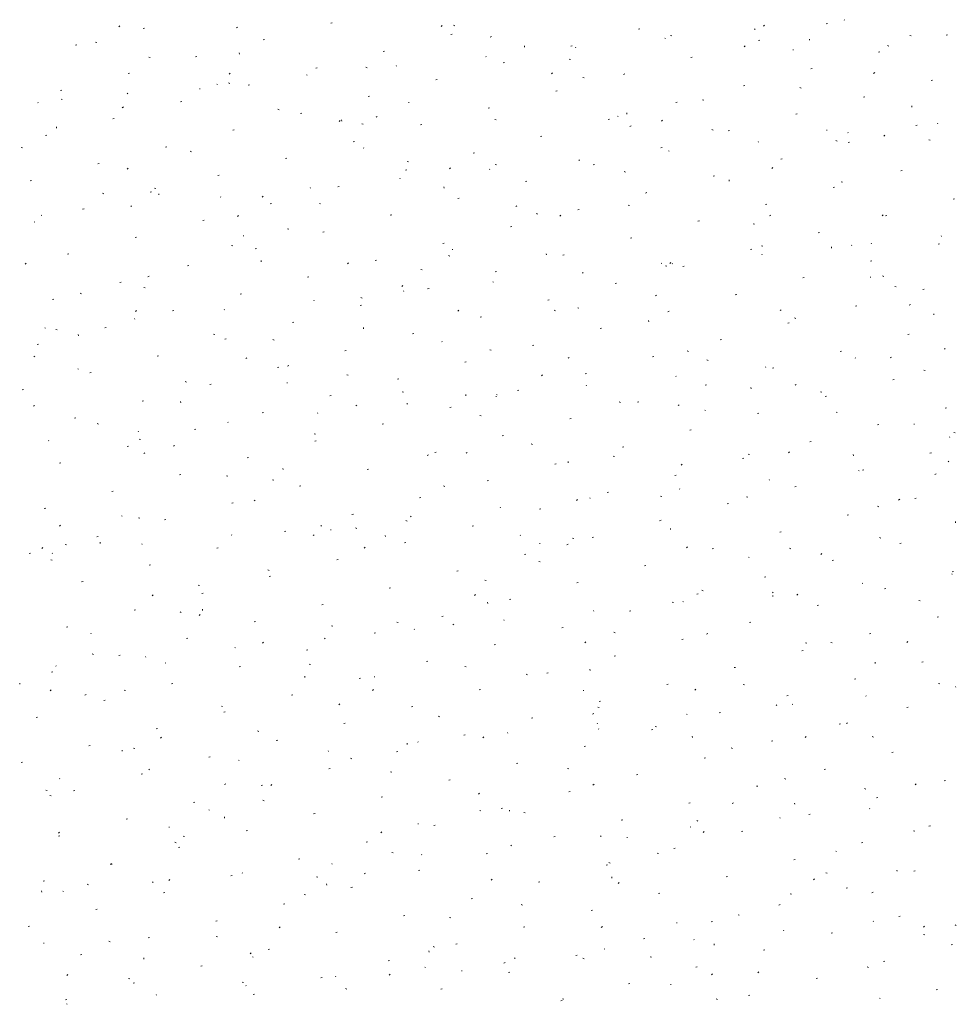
# Model space of a CAD drawing. Extents: x -743 to 300, y 62 to 1112.
# Tile 127 of 179: x -231 to -165, y 903 to 973. Entities that reach past the tile are written whole.
import ezdxf

# ---------------------------------------------------------------- set-up
doc = ezdxf.new("R2010")
doc.units = 0
doc.layers.get('0').update_dxf_attribs({"lineweight": 13})
doc.layers.add('60- 61 allgemeine Ausstattung- 4 Terrassen', color=9, linetype='Continuous', lineweight=9, true_color=0x808080)

# ---------------------------------------------------------------- blocks, each defined once
blk = doc.blocks.new('Referenz-A06CPV7ML0')
at = {"layer": '60- 61 allgemeine Ausstattung- 4 Terrassen', "color": 0}
for p, q in [((-172.501, 972.993), (-172.534, 973.029)), ((-223.709, 972.597), (-223.781, 972.53)), ((-222.062, 972.413), (-221.966, 972.437)), ((-215.393, 972.507), (-215.473, 972.451)), ((-208.806, 972.792), (-208.71, 972.816)), ((-200.937, 972.621), (-201.009, 972.554)), ((-200.13, 972.639), (-200.038, 972.603)), ((-187.068, 972.36), (-186.973, 972.384)), ((-178.833, 972.343), (-178.865, 972.38)), ((-178.166, 972.645), (-178.238, 972.578)), ((-173.812, 972.739), (-173.717, 972.763)), ((-213.581, 971.601), (-213.485, 971.625)), ((-200.324, 971.981), (-200.229, 972.004)), ((-197.461, 971.839), (-197.542, 971.783)), ((-185.164, 971.694), (-185.197, 971.731)), ((-184.8, 971.921), (-184.709, 971.884)), ((-178.587, 971.548), (-178.492, 971.572)), ((-174.975, 971.574), (-174.984, 971.662)), ((-167.893, 971.914), (-167.799, 971.885)), ((-165.331, 971.927), (-165.236, 971.951)), ((-226.837, 971.222), (-226.741, 971.246)), ((-225.438, 971.436), (-225.344, 971.407)), ((-205.1, 970.79), (-205.004, 970.814)), ((-195.119, 971.083), (-195.128, 971.171)), ((-191.843, 971.169), (-191.748, 971.193)), ((-191.495, 971.045), (-191.528, 971.081)), ((-179.529, 971.171), (-179.61, 971.114)), ((-176.149, 970.923), (-176.132, 970.882)), ((-169.47, 971.203), (-169.379, 971.166)), ((-221.663, 970.389), (-221.572, 970.352)), ((-218.356, 970.411), (-218.26, 970.435)), ((-215.263, 970.593), (-215.272, 970.681)), ((-197.826, 970.395), (-197.859, 970.432)), ((-191.959, 970.236), (-191.865, 970.207)), ((-183.362, 970.358), (-183.267, 970.382)), ((-170.106, 970.737), (-170.011, 970.761)), ((-209.875, 969.599), (-209.779, 969.623)), ((-206.333, 969.671), (-206.242, 969.634)), ((-204.157, 969.746), (-204.19, 969.783)), ((-196.618, 969.979), (-196.523, 970.002)), ((-174.881, 969.546), (-174.786, 969.57)), ((-223.131, 969.22), (-223.035, 969.244)), ((-215.922, 969.253), (-215.994, 969.186)), ((-210.488, 969.097), (-210.521, 969.133)), ((-201.394, 968.788), (-201.298, 968.812)), ((-193.151, 969.277), (-193.223, 969.21)), ((-191.004, 968.952), (-190.912, 968.915)), ((-188.137, 969.167), (-188.042, 969.191)), ((-170.38, 969.301), (-170.452, 969.234)), ((-166.4, 968.735), (-166.305, 968.759)), ((-227.906, 968.03), (-227.81, 968.054)), ((-218.077, 968.147), (-218.032, 968.144)), ((-216.82, 968.447), (-216.852, 968.484)), ((-216.026, 968.558), (-215.932, 968.529)), ((-214.65, 968.409), (-214.554, 968.433)), ((-179.656, 968.356), (-179.561, 968.38)), ((-175.674, 968.234), (-175.583, 968.197)), ((-227.867, 967.42), (-227.775, 967.383)), ((-223.151, 967.798), (-223.184, 967.835)), ((-206.169, 967.597), (-206.073, 967.621)), ((-192.912, 967.977), (-192.817, 968)), ((-182.547, 967.358), (-182.453, 967.33)), ((-171.175, 967.544), (-171.08, 967.568)), ((-229.482, 967.149), (-229.515, 967.185)), ((-223.455, 966.862), (-223.536, 966.805)), ((-219.425, 967.218), (-219.329, 967.242)), ((-212.537, 966.702), (-212.446, 966.665)), ((-203.313, 967.173), (-203.269, 967.17)), ((-197.688, 966.786), (-197.592, 966.81)), ((-184.431, 967.165), (-184.336, 967.189)), ((-167.745, 966.843), (-167.755, 966.931)), ((-224.2, 966.028), (-224.104, 966.052)), ((-210.944, 966.407), (-210.848, 966.431)), ((-208.034, 965.862), (-208.043, 965.95)), ((-205.524, 966.194), (-205.604, 966.137)), ((-197.207, 965.984), (-197.116, 965.947)), ((-189.206, 965.975), (-189.111, 965.998)), ((-188.549, 966.199), (-188.505, 966.196)), ((-187.89, 966.352), (-187.899, 966.441)), ((-185.364, 965.933), (-185.436, 965.866)), ((-175.95, 966.354), (-175.855, 966.378)), ((-228.178, 965.372), (-228.187, 965.46)), ((-215.719, 965.216), (-215.623, 965.24)), ((-208.136, 965.909), (-208.208, 965.841)), ((-206.613, 965.68), (-206.519, 965.652)), ((-202.463, 965.596), (-202.367, 965.619)), ((-187.592, 965.525), (-187.672, 965.469)), ((-181.878, 965.265), (-181.787, 965.228)), ((-167.469, 965.542), (-167.374, 965.566)), ((-165.915, 965.678), (-165.948, 965.715)), ((-228.975, 964.837), (-228.879, 964.861)), ((-193.982, 964.784), (-193.886, 964.808)), ((-180.725, 965.163), (-180.63, 965.187)), ((-173.785, 965.225), (-173.741, 965.222)), ((-172.247, 965.029), (-172.28, 965.066)), ((-169.66, 964.857), (-169.741, 964.801)), ((-166.548, 964.547), (-166.457, 964.51)), ((-230.68, 964.002), (-230.586, 963.974)), ((-220.494, 964.026), (-220.398, 964.05)), ((-207.238, 964.405), (-207.142, 964.429)), ((-206.486, 963.981), (-206.469, 963.94)), ((-185.5, 963.973), (-185.405, 963.996)), ((-178.578, 964.38), (-178.611, 964.416)), ((-173.134, 964.481), (-173.04, 964.452)), ((-172.244, 964.352), (-172.149, 964.376)), ((-218.741, 963.733), (-218.65, 963.696)), ((-212.013, 963.214), (-211.917, 963.238)), ((-198.757, 963.594), (-198.661, 963.617)), ((-184.909, 963.73), (-184.942, 963.767)), ((-177.019, 963.161), (-176.924, 963.185)), ((-225.269, 962.835), (-225.173, 962.859)), ((-223.121, 962.54), (-223.193, 962.473)), ((-203.411, 963.015), (-203.32, 962.978)), ((-200.349, 962.564), (-200.421, 962.497)), ((-197.571, 962.432), (-197.604, 962.468)), ((-197.201, 962.803), (-197.107, 962.774)), ((-191.24, 963.081), (-191.273, 963.118)), ((-190.276, 962.782), (-190.18, 962.806)), ((-177.578, 962.589), (-177.65, 962.521)), ((-216.788, 962.024), (-216.692, 962.048)), ((-203.902, 961.782), (-203.935, 961.819)), ((-203.532, 962.403), (-203.436, 962.427)), ((-188.082, 962.296), (-187.99, 962.26)), ((-181.794, 961.971), (-181.699, 961.994)), ((-168.538, 962.35), (-168.443, 962.374)), ((-230.044, 961.645), (-229.949, 961.669)), ((-221.267, 961.125), (-221.173, 961.096)), ((-210.234, 961.133), (-210.267, 961.169)), ((-208.307, 961.212), (-208.211, 961.236)), ((-200.805, 961.131), (-200.814, 961.219)), ((-195.051, 961.592), (-194.955, 961.615)), ((-180.66, 961.622), (-180.67, 961.71)), ((-173.313, 961.159), (-173.218, 961.183)), ((-172.752, 961.578), (-172.661, 961.541)), ((-224.945, 960.764), (-224.853, 960.727)), ((-221.563, 960.833), (-221.467, 960.857)), ((-220.949, 960.641), (-220.958, 960.729)), ((-216.565, 960.484), (-216.598, 960.52)), ((-213.586, 960.548), (-213.667, 960.492)), ((-199.826, 960.401), (-199.73, 960.425)), ((-186.57, 960.78), (-186.474, 960.804)), ((-164.832, 960.348), (-164.737, 960.372)), ((-226.338, 959.643), (-226.243, 959.667)), ((-222.896, 959.834), (-222.929, 959.871)), ((-213.082, 960.022), (-212.986, 960.046)), ((-209.615, 960.046), (-209.524, 960.009)), ((-195.654, 959.88), (-195.735, 959.823)), ((-187.788, 959.925), (-187.694, 959.896)), ((-178.088, 959.969), (-177.993, 959.992)), ((-229.227, 959.185), (-229.26, 959.221)), ((-215.334, 959.196), (-215.406, 959.129)), ((-204.601, 959.21), (-204.505, 959.234)), ((-194.285, 959.328), (-194.194, 959.291)), ((-192.563, 959.22), (-192.635, 959.153)), ((-191.345, 959.59), (-191.249, 959.613)), ((-177.723, 959.212), (-177.803, 959.155)), ((-169.791, 959.244), (-169.863, 959.177)), ((-169.607, 959.157), (-169.512, 959.181)), ((-229.756, 958.732), (-229.712, 958.729)), ((-217.857, 958.831), (-217.761, 958.855)), ((-196.12, 958.399), (-196.024, 958.423)), ((-182.864, 958.778), (-182.768, 958.802)), ((-178.956, 958.609), (-178.865, 958.573)), ((-222.632, 957.641), (-222.537, 957.665)), ((-214.992, 957.758), (-214.948, 957.755)), ((-211.855, 958.247), (-211.761, 958.218)), ((-209.376, 958.02), (-209.28, 958.044)), ((-187.639, 957.588), (-187.543, 957.611)), ((-174.382, 957.967), (-174.287, 957.99)), ((-165.661, 957.715), (-165.694, 957.751)), ((-215.819, 957.077), (-215.727, 957.04)), ((-200.895, 957.208), (-200.799, 957.232)), ((-178.376, 957.047), (-178.282, 957.019)), ((-173.431, 956.891), (-173.441, 956.979)), ((-171.992, 957.065), (-172.025, 957.102)), ((-170.618, 957.234), (-170.601, 957.193)), ((-165.901, 957.155), (-165.806, 957.179)), ((-227.407, 956.45), (-227.312, 956.474)), ((-214.151, 956.829), (-214.055, 956.853)), ((-200.489, 956.359), (-200.398, 956.322)), ((-200.228, 956.784), (-200.184, 956.781)), ((-193.575, 956.4), (-193.585, 956.488)), ((-192.414, 956.397), (-192.318, 956.421)), ((-179.158, 956.776), (-179.062, 956.8)), ((-178.323, 956.416), (-178.356, 956.452)), ((-230.319, 955.828), (-230.391, 955.76)), ((-218.926, 955.639), (-218.831, 955.663)), ((-213.72, 955.91), (-213.729, 955.998)), ((-207.548, 955.852), (-207.62, 955.785)), ((-205.67, 956.018), (-205.574, 956.042)), ((-185.465, 955.81), (-185.42, 955.807)), ((-185.16, 955.641), (-185.068, 955.604)), ((-184.776, 955.876), (-184.848, 955.809)), ((-184.654, 955.767), (-184.687, 955.803)), ((-183.933, 955.586), (-183.837, 955.609)), ((-170.676, 955.965), (-170.581, 955.988)), ((-221.649, 954.903), (-221.729, 954.846)), ((-210.445, 954.827), (-210.349, 954.851)), ((-202.442, 955.369), (-202.348, 955.341)), ((-197.189, 955.206), (-197.093, 955.23)), ((-190.985, 955.117), (-191.018, 955.154)), ((-175.452, 954.774), (-175.356, 954.798)), ((-170.701, 954.836), (-170.657, 954.833)), ((-169.83, 954.922), (-169.739, 954.885)), ((-223.701, 954.448), (-223.606, 954.472)), ((-222.022, 954.108), (-221.931, 954.072)), ((-203.717, 954.234), (-203.797, 954.178)), ((-197.317, 954.468), (-197.349, 954.504)), ((-188.708, 954.395), (-188.612, 954.419)), ((-168.963, 954.17), (-168.869, 954.141)), ((-226.509, 953.691), (-226.415, 953.663)), ((-215.22, 953.637), (-215.125, 953.661)), ((-203.648, 953.818), (-203.681, 953.855)), ((-201.964, 954.016), (-201.868, 954.04)), ((-185.785, 953.566), (-185.866, 953.51)), ((-180.227, 953.584), (-180.131, 953.607)), ((-166.97, 953.963), (-166.875, 953.986)), ((-228.476, 953.258), (-228.381, 953.281)), ((-209.979, 953.169), (-210.012, 953.206)), ((-206.739, 952.825), (-206.643, 952.849)), ((-206.693, 953.39), (-206.602, 953.353)), ((-193.483, 953.204), (-193.387, 953.228)), ((-171.746, 952.772), (-171.65, 952.796)), ((-167.853, 952.898), (-167.934, 952.841)), ((-222.533, 952.483), (-222.605, 952.416)), ((-219.995, 952.446), (-219.9, 952.47)), ((-216.31, 952.52), (-216.343, 952.556)), ((-199.761, 952.508), (-199.833, 952.44)), ((-198.258, 952.014), (-198.162, 952.038)), ((-193.03, 952.492), (-192.936, 952.463)), ((-191.363, 952.672), (-191.272, 952.635)), ((-185.002, 952.393), (-184.906, 952.417)), ((-176.99, 952.532), (-177.062, 952.465)), ((-166.202, 952.16), (-166.212, 952.248)), ((-222.641, 951.87), (-222.674, 951.907)), ((-211.514, 951.635), (-211.419, 951.659)), ((-186.346, 951.67), (-186.356, 951.758)), ((-176.521, 951.582), (-176.425, 951.605)), ((-176.034, 951.954), (-175.942, 951.917)), ((-228.972, 951.221), (-229.005, 951.258)), ((-228.226, 951.14), (-228.135, 951.103)), ((-226.634, 950.689), (-226.644, 950.777)), ((-224.77, 951.256), (-224.675, 951.279)), ((-217.096, 950.814), (-217.002, 950.785)), ((-206.49, 951.179), (-206.5, 951.267)), ((-203.033, 950.823), (-202.937, 950.847)), ((-189.777, 951.202), (-189.681, 951.226)), ((-168.04, 950.77), (-167.944, 950.794)), ((-229.545, 950.065), (-229.45, 950.089)), ((-216.289, 950.444), (-216.194, 950.468)), ((-212.897, 950.421), (-212.805, 950.384)), ((-200.955, 950.293), (-200.939, 950.252)), ((-194.552, 950.012), (-194.456, 950.036)), ((-181.296, 950.391), (-181.2, 950.415)), ((-229.711, 949.257), (-229.792, 949.201)), ((-221.064, 949.254), (-220.969, 949.277)), ((-207.808, 949.633), (-207.713, 949.657)), ((-197.567, 949.703), (-197.476, 949.666)), ((-186.071, 949.2), (-185.975, 949.224)), ((-183.617, 949.614), (-183.523, 949.585)), ((-172.815, 949.58), (-172.719, 949.603)), ((-165.406, 949.751), (-165.439, 949.787)), ((-214.746, 949.139), (-214.818, 949.072)), ((-211.779, 948.589), (-211.86, 948.533)), ((-199.327, 948.821), (-199.231, 948.845)), ((-191.975, 949.163), (-192.047, 949.096)), ((-182.237, 948.985), (-182.146, 948.948)), ((-171.737, 949.101), (-171.77, 949.138)), ((-169.203, 949.188), (-169.275, 949.12)), ((-226.672, 948.342), (-226.627, 948.339)), ((-225.839, 948.063), (-225.744, 948.087)), ((-212.583, 948.442), (-212.488, 948.466)), ((-207.684, 947.936), (-207.59, 947.907)), ((-193.848, 947.921), (-193.928, 947.864)), ((-190.846, 948.01), (-190.75, 948.034)), ((-184.399, 947.803), (-184.432, 947.839)), ((-178.068, 948.452), (-178.101, 948.489)), ((-177.59, 948.389), (-177.494, 948.413)), ((-166.908, 948.266), (-166.817, 948.23)), ((-219.1, 947.453), (-219.009, 947.416)), ((-217.358, 947.252), (-217.263, 947.275)), ((-211.908, 947.368), (-211.864, 947.365)), ((-204.102, 947.631), (-204.007, 947.655)), ((-190.731, 947.153), (-190.764, 947.19)), ((-182.365, 947.198), (-182.269, 947.222)), ((-175.916, 947.252), (-175.996, 947.196)), ((-169.109, 947.578), (-169.013, 947.601)), ((-230.614, 946.872), (-230.519, 946.896)), ((-208.877, 946.44), (-208.782, 946.464)), ((-203.771, 946.734), (-203.68, 946.697)), ((-199.261, 946.448), (-199.271, 946.536)), ((-197.062, 946.504), (-197.095, 946.541)), ((-195.621, 946.819), (-195.525, 946.843)), ((-179.117, 946.939), (-179.126, 947.027)), ((-174.205, 946.736), (-174.111, 946.708)), ((-229.731, 945.771), (-229.803, 945.704)), ((-222.133, 946.061), (-222.038, 946.085)), ((-219.405, 945.958), (-219.415, 946.046)), ((-206.96, 945.795), (-207.032, 945.728)), ((-203.393, 945.855), (-203.426, 945.891)), ((-197.144, 946.394), (-197.1, 946.391)), ((-188.441, 946.016), (-188.35, 945.979)), ((-187.14, 946.008), (-187.044, 946.032)), ((-184.188, 945.819), (-184.26, 945.752)), ((-173.884, 946.387), (-173.788, 946.411)), ((-213.652, 945.25), (-213.557, 945.273)), ((-209.724, 945.205), (-209.757, 945.242)), ((-200.396, 945.629), (-200.301, 945.653)), ((-198.272, 945.058), (-198.177, 945.03)), ((-182.38, 945.42), (-182.336, 945.417)), ((-178.659, 945.196), (-178.563, 945.22)), ((-173.112, 945.298), (-173.02, 945.261)), ((-165.403, 945.576), (-165.307, 945.599)), ((-226.908, 944.87), (-226.813, 944.894)), ((-225.304, 944.484), (-225.213, 944.447)), ((-216.055, 944.556), (-216.088, 944.593)), ((-205.171, 944.438), (-205.076, 944.462)), ((-191.915, 944.817), (-191.819, 944.841)), ((-170.178, 944.385), (-170.082, 944.409)), ((-167.617, 944.446), (-167.572, 944.443)), ((-222.386, 943.907), (-222.419, 943.943)), ((-218.427, 944.059), (-218.332, 944.083)), ((-209.975, 943.766), (-209.883, 943.729)), ((-183.434, 944.006), (-183.338, 944.03)), ((-164.793, 943.859), (-164.698, 943.83)), ((-228.718, 943.257), (-228.751, 943.294)), ((-222.338, 943.38), (-222.244, 943.351)), ((-209.946, 943.248), (-209.851, 943.271)), ((-196.69, 943.627), (-196.595, 943.651)), ((-194.645, 943.047), (-194.554, 943.01)), ((-174.953, 943.194), (-174.857, 943.218)), ((-165.087, 943.546), (-165.071, 943.505)), ((-223.202, 942.868), (-223.107, 942.892)), ((-221.944, 942.427), (-222.016, 942.359)), ((-219.842, 942.944), (-219.922, 942.887)), ((-201.91, 942.275), (-201.991, 942.219)), ((-201.465, 942.436), (-201.37, 942.46)), ((-199.173, 942.451), (-199.245, 942.384)), ((-188.209, 942.815), (-188.113, 942.839)), ((-179.315, 942.329), (-179.224, 942.292)), ((-176.402, 942.475), (-176.474, 942.408)), ((-171.888, 942.208), (-171.897, 942.296)), ((-166.472, 942.383), (-166.376, 942.407)), ((-227.977, 941.678), (-227.882, 941.702)), ((-214.721, 942.057), (-214.626, 942.081)), ((-192.984, 941.625), (-192.889, 941.649)), ((-192.032, 941.717), (-192.041, 941.806)), ((-188.859, 942.181), (-188.765, 942.152)), ((-183.978, 941.607), (-184.059, 941.551)), ((-179.728, 942.004), (-179.632, 942.028)), ((-165.151, 941.787), (-165.184, 941.824)), ((-219.496, 940.866), (-219.401, 940.89)), ((-212.176, 941.227), (-212.186, 941.315)), ((-206.24, 941.246), (-206.145, 941.269)), ((-171.482, 941.138), (-171.515, 941.174)), ((-171.247, 941.192), (-171.151, 941.216)), ((-166.047, 940.939), (-166.127, 940.882)), ((-216.178, 940.797), (-216.087, 940.76)), ((-212.926, 940.503), (-212.831, 940.474)), ((-197.759, 940.434), (-197.664, 940.458)), ((-184.503, 940.813), (-184.407, 940.837)), ((-177.814, 940.488), (-177.846, 940.525)), ((-224.271, 939.676), (-224.176, 939.7)), ((-211.015, 940.055), (-210.92, 940.079)), ((-200.849, 940.078), (-200.757, 940.042)), ((-189.278, 939.623), (-189.183, 939.647)), ((-184.145, 939.839), (-184.178, 939.876)), ((-176.022, 940.002), (-175.926, 940.026)), ((-215.79, 938.864), (-215.695, 938.888)), ((-214.158, 939.082), (-214.23, 939.015)), ((-202.534, 939.244), (-202.439, 939.267)), ((-191.387, 939.107), (-191.459, 939.039)), ((-190.476, 939.19), (-190.509, 939.226)), ((-185.519, 939.36), (-185.428, 939.323)), ((-180.797, 938.811), (-180.701, 938.835)), ((-179.447, 939.303), (-179.352, 939.274)), ((-168.615, 939.131), (-168.687, 939.064)), ((-167.541, 939.19), (-167.445, 939.214)), ((-229.046, 938.485), (-228.951, 938.509)), ((-196.807, 938.54), (-196.84, 938.577)), ((-194.053, 938.432), (-193.958, 938.456)), ((-170.19, 938.642), (-170.098, 938.605)), ((-223.587, 937.952), (-223.543, 937.95)), ((-222.382, 937.828), (-222.291, 937.791)), ((-220.565, 937.674), (-220.47, 937.698)), ((-207.309, 938.053), (-207.214, 938.077)), ((-203.513, 937.625), (-203.419, 937.596)), ((-203.138, 937.891), (-203.171, 937.928)), ((-185.572, 937.621), (-185.477, 937.645)), ((-172.316, 938), (-172.22, 938.024)), ((-164.659, 937.477), (-164.668, 937.565)), ((-227.904, 937.298), (-227.985, 937.242)), ((-212.084, 936.862), (-211.989, 936.886)), ((-209.469, 937.242), (-209.502, 937.278)), ((-208.823, 936.978), (-208.779, 936.976)), ((-207.052, 937.11), (-206.961, 937.073)), ((-198.828, 937.242), (-198.733, 937.265)), ((-184.803, 936.987), (-184.812, 937.075)), ((-177.091, 936.809), (-176.995, 936.833)), ((-225.341, 936.483), (-225.245, 936.507)), ((-225.091, 936.006), (-225.1, 936.094)), ((-215.801, 936.592), (-215.833, 936.629)), ((-209.973, 936.63), (-210.053, 936.573)), ((-204.947, 936.496), (-204.956, 936.584)), ((-203.603, 936.051), (-203.508, 936.075)), ((-195.425, 936.604), (-195.408, 936.563)), ((-194.06, 936.004), (-194.015, 936.002)), ((-191.723, 936.391), (-191.632, 936.355)), ((-190.347, 936.43), (-190.252, 936.454)), ((-170.034, 936.425), (-169.94, 936.396)), ((-168.61, 935.998), (-168.514, 936.022)), ((-230.116, 935.293), (-230.02, 935.317)), ((-229.143, 935.714), (-229.215, 935.647)), ((-228.463, 935.294), (-228.496, 935.33)), ((-227.58, 935.947), (-227.485, 935.918)), ((-222.132, 935.943), (-222.165, 935.979)), ((-216.859, 935.672), (-216.764, 935.696)), ((-206.371, 935.738), (-206.443, 935.671)), ((-192.041, 935.962), (-192.121, 935.905)), ((-183.6, 935.762), (-183.672, 935.695)), ((-181.866, 935.619), (-181.771, 935.643)), ((-176.393, 935.673), (-176.302, 935.636)), ((-228.586, 934.859), (-228.495, 934.822)), ((-208.378, 934.861), (-208.283, 934.884)), ((-195.122, 935.24), (-195.027, 935.263)), ((-194.101, 934.747), (-194.007, 934.718)), ((-179.296, 935.03), (-179.252, 935.027)), ((-174.109, 935.293), (-174.19, 935.237)), ((-173.385, 934.807), (-173.289, 934.831)), ((-221.635, 934.481), (-221.539, 934.505)), ((-213.256, 934.141), (-213.165, 934.104)), ((-199.897, 934.049), (-199.802, 934.073)), ((-186.641, 934.428), (-186.546, 934.452)), ((-164.904, 933.996), (-164.808, 934.02)), ((-226.41, 933.291), (-226.314, 933.315)), ((-213.153, 933.67), (-213.058, 933.694)), ((-197.927, 933.423), (-197.835, 933.386)), ((-191.416, 933.238), (-191.321, 933.261)), ((-178.16, 933.617), (-178.065, 933.641)), ((-164.896, 933.823), (-164.929, 933.86)), ((-218.167, 933.069), (-218.073, 933.04)), ((-204.672, 932.859), (-204.577, 932.882)), ((-182.597, 932.704), (-182.506, 932.667)), ((-177.559, 932.525), (-177.592, 932.561)), ((-171.228, 933.174), (-171.261, 933.211)), ((-169.679, 932.805), (-169.583, 932.829)), ((-221.356, 932.37), (-221.428, 932.303)), ((-217.929, 932.479), (-217.833, 932.503)), ((-198.585, 932.394), (-198.657, 932.327)), ((-197.718, 931.765), (-197.727, 931.854)), ((-196.191, 932.047), (-196.096, 932.071)), ((-184.688, 931.87), (-184.594, 931.841)), ((-183.89, 931.875), (-183.923, 931.912)), ((-182.935, 932.426), (-182.84, 932.45)), ((-177.574, 932.256), (-177.583, 932.344)), ((-175.814, 932.418), (-175.886, 932.351)), ((-167.267, 931.986), (-167.176, 931.949)), ((-222.704, 931.289), (-222.608, 931.313)), ((-219.46, 931.172), (-219.369, 931.135)), ((-217.862, 931.275), (-217.871, 931.363)), ((-209.447, 931.668), (-209.352, 931.692)), ((-190.221, 931.226), (-190.254, 931.262)), ((-187.71, 931.236), (-187.615, 931.259)), ((-174.454, 931.615), (-174.359, 931.639)), ((-218.035, 930.984), (-218.116, 930.928)), ((-214.223, 930.477), (-214.127, 930.501)), ((-204.13, 930.454), (-204.039, 930.417)), ((-200.966, 930.857), (-200.871, 930.88)), ((-196.552, 930.577), (-196.585, 930.613)), ((-179.229, 930.424), (-179.134, 930.448)), ((-165.973, 930.803), (-165.877, 930.827)), ((-227.479, 930.098), (-227.383, 930.122)), ((-208.755, 930.192), (-208.661, 930.163)), ((-202.883, 929.927), (-202.916, 929.964)), ((-200.103, 930.316), (-200.184, 930.26)), ((-192.485, 930.045), (-192.39, 930.069)), ((-188.801, 929.736), (-188.71, 929.699)), ((-225.762, 929.662), (-225.746, 929.621)), ((-218.998, 929.287), (-218.902, 929.311)), ((-209.215, 929.278), (-209.248, 929.314)), ((-205.741, 929.666), (-205.646, 929.69)), ((-190.798, 929.05), (-190.87, 928.983)), ((-184.004, 929.234), (-183.909, 929.257)), ((-182.172, 929.648), (-182.252, 929.591)), ((-170.748, 929.613), (-170.653, 929.637)), ((-168.027, 929.074), (-168.099, 929.007)), ((-215.546, 928.628), (-215.579, 928.665)), ((-213.57, 929.026), (-213.642, 928.959)), ((-210.517, 928.475), (-210.421, 928.499)), ((-197.26, 928.855), (-197.165, 928.878)), ((-175.523, 928.422), (-175.428, 928.446)), ((-175.276, 928.992), (-175.182, 928.963)), ((-173.471, 929.017), (-173.38, 928.98)), ((-225.664, 928.203), (-225.572, 928.166)), ((-223.773, 928.096), (-223.677, 928.12)), ((-221.877, 927.979), (-221.91, 928.016)), ((-202.035, 927.664), (-201.94, 927.688)), ((-188.779, 928.043), (-188.684, 928.067)), ((-228.208, 927.33), (-228.241, 927.366)), ((-220.503, 927.563), (-220.459, 927.56)), ((-215.292, 927.285), (-215.196, 927.309)), ((-210.334, 927.485), (-210.243, 927.448)), ((-199.342, 927.314), (-199.248, 927.285)), ((-190.489, 927.035), (-190.498, 927.123)), ((-180.298, 927.232), (-180.203, 927.255)), ((-170.345, 927.525), (-170.354, 927.613)), ((-167.042, 927.611), (-166.947, 927.635)), ((-228.548, 926.906), (-228.452, 926.93)), ((-210.633, 926.544), (-210.642, 926.632)), ((-206.811, 926.473), (-206.715, 926.497)), ((-205.739, 926.589), (-205.695, 926.586)), ((-195.005, 926.767), (-194.913, 926.73)), ((-193.554, 926.853), (-193.459, 926.876)), ((-171.817, 926.42), (-171.722, 926.444)), ((-230.777, 926.054), (-230.786, 926.142)), ((-228.555, 925.657), (-228.627, 925.59)), ((-223.409, 925.636), (-223.315, 925.607)), ((-220.067, 926.094), (-219.971, 926.118)), ((-205.783, 925.681), (-205.855, 925.614)), ((-198.329, 925.662), (-198.234, 925.686)), ((-190.975, 925.615), (-190.931, 925.612)), ((-185.073, 926.041), (-184.978, 926.065)), ((-183.012, 925.706), (-183.084, 925.638)), ((-179.675, 926.048), (-179.584, 926.012)), ((-165.863, 926.114), (-165.769, 926.085)), ((-164.642, 925.86), (-164.675, 925.896)), ((-226.098, 925.339), (-226.178, 925.283)), ((-224.842, 924.904), (-224.746, 924.928)), ((-211.586, 925.283), (-211.49, 925.307)), ((-189.848, 924.851), (-189.753, 924.874)), ((-176.592, 925.23), (-176.497, 925.253)), ((-170.973, 925.21), (-171.006, 925.247)), ((-216.538, 924.516), (-216.447, 924.479)), ((-208.166, 924.671), (-208.247, 924.614)), ((-203.105, 924.471), (-203.009, 924.495)), ((-189.93, 924.436), (-189.836, 924.407)), ((-177.304, 924.561), (-177.337, 924.597)), ((-176.211, 924.641), (-176.167, 924.638)), ((-168.111, 924.418), (-168.016, 924.442)), ((-229.617, 923.713), (-229.521, 923.737)), ((-216.361, 924.092), (-216.265, 924.116)), ((-201.208, 923.798), (-201.117, 923.761)), ((-194.623, 923.66), (-194.528, 923.684)), ((-190.234, 924.002), (-190.315, 923.946)), ((-183.635, 923.911), (-183.668, 923.948)), ((-181.367, 924.039), (-181.272, 924.063)), ((-221.136, 922.902), (-221.04, 922.926)), ((-207.88, 923.281), (-207.784, 923.305)), ((-189.966, 923.262), (-189.999, 923.299)), ((-189.894, 922.915), (-189.878, 922.874)), ((-186.142, 922.849), (-186.047, 922.872)), ((-185.879, 923.08), (-185.787, 923.043)), ((-172.886, 923.228), (-172.791, 923.251)), ((-172.302, 923.334), (-172.383, 923.278)), ((-220.768, 922.313), (-220.84, 922.246)), ((-213.996, 922.758), (-213.902, 922.729)), ((-212.655, 922.09), (-212.559, 922.114)), ((-199.399, 922.469), (-199.303, 922.493)), ((-197.997, 922.337), (-198.069, 922.27)), ((-196.297, 922.613), (-196.33, 922.649)), ((-183.26, 922.304), (-183.269, 922.392)), ((-175.225, 922.361), (-175.297, 922.294)), ((-170.549, 922.361), (-170.458, 922.325)), ((-225.911, 921.711), (-225.815, 921.735)), ((-223.548, 921.323), (-223.557, 921.411)), ((-222.742, 921.548), (-222.65, 921.511)), ((-203.404, 921.813), (-203.413, 921.902)), ((-202.629, 921.963), (-202.662, 922)), ((-190.917, 921.658), (-190.822, 921.682)), ((-180.517, 921.559), (-180.423, 921.53)), ((-177.661, 922.037), (-177.566, 922.061)), ((-217.43, 920.9), (-217.334, 920.924)), ((-215.291, 920.665), (-215.324, 920.701)), ((-208.96, 921.314), (-208.993, 921.351)), ((-207.412, 920.829), (-207.321, 920.792)), ((-204.174, 921.279), (-204.078, 921.303)), ((-182.436, 920.847), (-182.341, 920.87)), ((-169.18, 921.226), (-169.085, 921.249)), ((-230.686, 920.521), (-230.59, 920.544)), ((-221.622, 920.015), (-221.655, 920.052)), ((-208.949, 920.088), (-208.853, 920.112)), ((-195.693, 920.467), (-195.597, 920.491)), ((-192.082, 920.111), (-191.991, 920.074)), ((-173.955, 920.035), (-173.86, 920.059)), ((-227.953, 919.366), (-227.986, 919.403)), ((-222.205, 919.709), (-222.109, 919.733)), ((-204.584, 919.88), (-204.49, 919.852)), ((-200.468, 919.277), (-200.372, 919.301)), ((-187.211, 919.656), (-187.116, 919.68)), ((-176.753, 919.393), (-176.662, 919.356)), ((-216.228, 919.025), (-216.309, 918.969)), ((-213.724, 918.898), (-213.628, 918.922)), ((-212.982, 918.969), (-213.054, 918.902)), ((-190.21, 918.993), (-190.282, 918.926)), ((-178.73, 918.845), (-178.635, 918.868)), ((-171.105, 918.681), (-171.011, 918.652)), ((-167.439, 919.017), (-167.511, 918.95)), ((-165.474, 919.224), (-165.379, 919.247)), ((-228.945, 918.579), (-228.854, 918.542)), ((-228.65, 918.202), (-228.556, 918.174)), ((-226.98, 918.519), (-226.884, 918.542)), ((-205.243, 918.086), (-205.147, 918.11)), ((-198.297, 918.357), (-198.377, 918.3)), ((-191.987, 918.465), (-191.891, 918.489)), ((-170.249, 918.033), (-170.154, 918.057)), ((-218.499, 917.707), (-218.403, 917.731)), ((-213.616, 917.86), (-213.525, 917.824)), ((-196.762, 917.275), (-196.666, 917.299)), ((-183.505, 917.654), (-183.41, 917.678)), ((-180.365, 917.689), (-180.446, 917.632)), ((-176.031, 917.573), (-176.04, 917.661)), ((-170.718, 917.246), (-170.751, 917.283)), ((-223.274, 916.517), (-223.178, 916.54)), ((-217.418, 917.173), (-217.374, 917.17)), ((-216.319, 916.592), (-216.328, 916.68)), ((-210.018, 916.896), (-209.922, 916.92)), ((-198.286, 917.142), (-198.195, 917.105)), ((-196.175, 917.083), (-196.184, 917.171)), ((-195.171, 917.003), (-195.077, 916.974)), ((-177.049, 916.597), (-177.082, 916.634)), ((-175.024, 916.843), (-174.929, 916.866)), ((-220.232, 915.973), (-220.215, 915.932)), ((-202.655, 916.199), (-202.61, 916.196)), ((-201.537, 916.084), (-201.441, 916.108)), ((-188.281, 916.463), (-188.185, 916.487)), ((-183.38, 915.948), (-183.413, 915.984)), ((-182.957, 916.424), (-182.865, 916.387)), ((-166.543, 916.031), (-166.448, 916.055)), ((-228.049, 915.326), (-227.953, 915.35)), ((-227.966, 915.6), (-228.038, 915.533)), ((-219.238, 915.325), (-219.144, 915.296)), ((-214.793, 915.705), (-214.697, 915.729)), ((-205.195, 915.625), (-205.267, 915.558)), ((-193.056, 915.273), (-192.96, 915.297)), ((-189.712, 915.298), (-189.744, 915.335)), ((-187.891, 915.225), (-187.847, 915.222)), ((-182.424, 915.649), (-182.496, 915.582)), ((-179.799, 915.652), (-179.704, 915.676)), ((-167.627, 915.706), (-167.536, 915.669)), ((-219.82, 914.892), (-219.728, 914.855)), ((-219.568, 914.515), (-219.472, 914.538)), ((-206.312, 914.894), (-206.216, 914.918)), ((-196.043, 914.649), (-196.076, 914.686)), ((-184.575, 914.461), (-184.479, 914.485)), ((-171.318, 914.841), (-171.223, 914.864)), ((-204.49, 914.173), (-204.399, 914.137)), ((-202.374, 914), (-202.407, 914.036)), ((-197.831, 914.082), (-197.735, 914.106)), ((-185.759, 914.125), (-185.665, 914.096)), ((-173.127, 914.251), (-173.083, 914.248)), ((-224.291, 913.38), (-224.372, 913.323)), ((-224.343, 913.324), (-224.247, 913.348)), ((-211.087, 913.703), (-210.991, 913.727)), ((-208.705, 913.35), (-208.738, 913.387)), ((-189.35, 913.271), (-189.254, 913.295)), ((-189.16, 913.455), (-189.069, 913.418)), ((-176.093, 913.65), (-175.998, 913.674)), ((-215.862, 912.513), (-215.766, 912.536)), ((-215.036, 912.701), (-215.069, 912.738)), ((-209.825, 912.447), (-209.731, 912.418)), ((-206.359, 912.711), (-206.44, 912.655)), ((-202.606, 912.892), (-202.51, 912.916)), ((-188.946, 912.352), (-188.955, 912.44)), ((-180.869, 912.459), (-180.773, 912.483)), ((-173.831, 912.737), (-173.74, 912.7)), ((-168.802, 912.842), (-168.811, 912.93)), ((-167.612, 912.839), (-167.517, 912.862)), ((-229.118, 912.133), (-229.023, 912.157)), ((-226.023, 911.923), (-225.932, 911.886)), ((-221.367, 912.052), (-221.4, 912.088)), ((-220.18, 912.256), (-220.252, 912.189)), ((-209.09, 911.861), (-209.099, 911.949)), ((-207.381, 911.701), (-207.285, 911.725)), ((-197.409, 912.28), (-197.481, 912.213)), ((-194.125, 912.08), (-194.029, 912.104)), ((-188.427, 912.043), (-188.508, 911.987)), ((-174.637, 912.305), (-174.709, 912.237)), ((-172.387, 911.648), (-172.292, 911.672)), ((-229.234, 911.371), (-229.243, 911.459)), ((-227.699, 911.402), (-227.732, 911.439)), ((-220.637, 911.322), (-220.541, 911.346)), ((-210.694, 911.205), (-210.602, 911.168)), ((-185.644, 911.269), (-185.548, 911.293)), ((-176.346, 911.247), (-176.252, 911.219)), ((-170.496, 911.375), (-170.576, 911.318)), ((-212.156, 910.511), (-212.06, 910.534)), ((-198.9, 910.89), (-198.804, 910.914)), ((-195.364, 910.486), (-195.273, 910.449)), ((-177.163, 910.457), (-177.067, 910.481)), ((-225.412, 910.131), (-225.317, 910.155)), ((-203.675, 909.699), (-203.579, 909.723)), ((-200.413, 909.569), (-200.319, 909.541)), ((-190.419, 910.078), (-190.323, 910.102)), ((-180.035, 909.768), (-179.943, 909.731)), ((-168.681, 909.646), (-168.586, 909.67)), ((-230.187, 908.941), (-230.092, 908.965)), ((-216.931, 909.32), (-216.835, 909.344)), ((-212.393, 908.912), (-212.465, 908.845)), ((-195.194, 908.888), (-195.098, 908.912)), ((-189.622, 908.936), (-189.694, 908.869)), ((-184.364, 909.226), (-184.347, 909.185)), ((-181.938, 909.267), (-181.842, 909.291)), ((-170.463, 909.283), (-170.496, 909.319)), ((-166.851, 908.96), (-166.923, 908.893)), ((-164.705, 909.05), (-164.614, 909.013)), ((-216.897, 908.236), (-216.806, 908.199)), ((-208.45, 908.509), (-208.354, 908.532)), ((-176.794, 908.633), (-176.827, 908.67)), ((-173.457, 908.455), (-173.361, 908.479)), ((-166.934, 908.37), (-166.84, 908.341)), ((-229.098, 907.758), (-229.053, 907.755)), ((-224.479, 907.891), (-224.385, 907.863)), ((-221.706, 908.129), (-221.611, 908.153)), ((-201.568, 907.518), (-201.477, 907.481)), ((-199.969, 907.697), (-199.873, 907.721)), ((-186.713, 908.076), (-186.617, 908.1)), ((-183.126, 907.984), (-183.159, 908.021)), ((-181.717, 907.621), (-181.726, 907.709)), ((-164.975, 907.644), (-164.88, 907.668)), ((-226.481, 906.939), (-226.386, 906.963)), ((-214.422, 907.066), (-214.502, 907.01)), ((-214.334, 906.784), (-214.29, 906.781)), ((-213.225, 907.318), (-213.129, 907.342)), ((-201.861, 907.131), (-201.87, 907.219)), ((-191.488, 906.886), (-191.392, 906.91)), ((-189.457, 907.335), (-189.49, 907.371)), ((-186.238, 906.799), (-186.147, 906.762)), ((-178.232, 907.265), (-178.136, 907.289)), ((-222.005, 906.64), (-222.014, 906.728)), ((-218, 906.127), (-217.905, 906.151)), ((-204.744, 906.507), (-204.648, 906.53)), ((-196.49, 906.398), (-196.571, 906.341)), ((-195.788, 906.685), (-195.821, 906.722)), ((-191, 906.692), (-190.906, 906.663)), ((-183.007, 906.074), (-182.911, 906.098)), ((-170.909, 906.081), (-170.818, 906.044)), ((-169.751, 906.453), (-169.655, 906.477)), ((-227.378, 905.544), (-227.45, 905.477)), ((-208.45, 905.387), (-208.483, 905.423)), ((-204.607, 905.568), (-204.679, 905.501)), ((-202.119, 906.036), (-202.152, 906.072)), ((-199.57, 905.81), (-199.526, 905.807)), ((-196.263, 905.695), (-196.167, 905.719)), ((-181.836, 905.592), (-181.908, 905.525)), ((-178.558, 905.729), (-178.639, 905.673)), ((-223.101, 905.267), (-223.01, 905.23)), ((-222.775, 904.937), (-222.68, 904.961)), ((-215.067, 905.014), (-214.973, 904.985)), ((-214.781, 904.737), (-214.814, 904.774)), ((-209.519, 905.316), (-209.423, 905.34)), ((-187.782, 904.884), (-187.686, 904.908)), ((-184.806, 904.836), (-184.762, 904.833)), ((-174.526, 905.263), (-174.43, 905.287)), ((-221.113, 904.088), (-221.146, 904.124)), ((-214.294, 904.126), (-214.199, 904.149)), ((-207.772, 904.549), (-207.68, 904.512)), ((-201.038, 904.505), (-200.942, 904.528)), ((-179.301, 904.072), (-179.205, 904.096)), ((-166.045, 904.451), (-165.949, 904.475)), ((-227.55, 903.746), (-227.455, 903.77)), ((-227.444, 903.438), (-227.477, 903.475)), ((-192.557, 903.693), (-192.461, 903.717)), ((-192.442, 903.83), (-192.351, 903.794)), ((-181.588, 903.814), (-181.494, 903.785)), ((-170.043, 903.862), (-169.998, 903.859))]:
    blk.add_line(p, q, dxfattribs=at)

msp = doc.modelspace()

# ---------------------------------------------------------------- block references
at = {"color": 8, "lineweight": 13, "ltscale": 0.13, "true_color": 0x808080}
msp.add_blockref('Referenz-A06CPV7ML0', (0, 0), dxfattribs=at)

doc.saveas('drawing.dxf')
